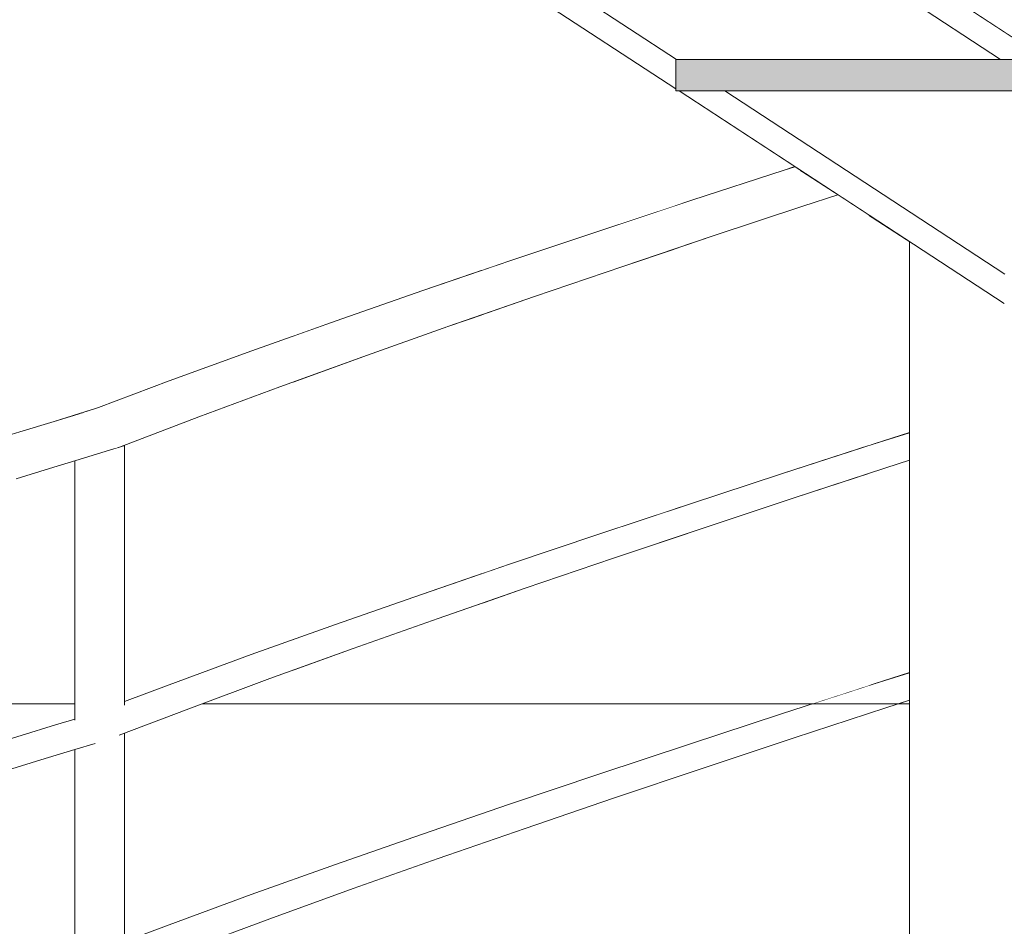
# Model space of a CAD drawing. Header units: centimetres. Extents: x 13236 to 130629, y -361 to 3059.
# Tile 55 of 71: x 76932 to 77010, y 789 to 860. Entities that reach past the tile are written whole.
import ezdxf

# ---------------------------------------------------------------- set-up
doc = ezdxf.new("R2010")
doc.units = ezdxf.units.CM
doc.header["$MEASUREMENT"] = 0
doc.linetypes.add('Wipeout_Contour', pattern=[100, 0, -100])
for name, color, linetype, lineweight in [('0_Nr_pióra__1', 7, 'Continuous', 13), ('0_Nr_pióra__103', 7, 'Continuous', 5), ('inw_schody zewnętrzne_Nr_pióra__103', 7, 'Continuous', 5)]:
    doc.layers.add(name, color=color, linetype=linetype, lineweight=lineweight)
doc.layers.add('inw_schody zewnętrzne', color=7, linetype='Continuous')

msp = doc.modelspace()

# ---------------------------------------------------------------- linework, layer by layer
at = {"layer": '0_Nr_pióra__103', "linetype": 'Continuous'}
for p, q in [((76943.882, 788.81), (76950.373, 791.194)), ((76951.854, 789.29), (76958.442, 791.673)), ((76940.351, 787.473), (76943.882, 788.81)), ((76945.433, 786.906), (76951.854, 789.29))]:
    msp.add_line(p, q, dxfattribs=at)
at = {"layer": 'inw_schody zewnętrzne_Nr_pióra__103', "linetype": 'Continuous'}
msp.add_line((76936.422, 806.309), (76924.622, 806.309), dxfattribs=at)

# ---------------------------------------------------------------- wipeouts: each hides what was drawn before it
at = {"linetype": 'Wipeout_Contour', "ltscale": 230806.242148}
msp.add_wipeout([(76929.471, 802.977), (76930.684, 802.977), (76933.327, 803.799)], dxfattribs=at)
at = {"linetype": 'Wipeout_Contour', "ltscale": 230892.220795}
msp.add_wipeout([(76957.035, 793.577), (76957.888, 793.577), (76964.616, 795.961)], dxfattribs=at)
at = {"linetype": 'Wipeout_Contour', "ltscale": 538752.525074}
msp.add_wipeout([(76957.986, 871.978), (76953.652, 874.812), (76953.652, 806.309), (76968.64, 806.309), (76968.64, 865.012), (76958.245, 871.809), (76957.986, 871.809)], dxfattribs=at).dxf.layer = 'inw_schody zewnętrzne'

# ---------------------------------------------------------------- next in the draw order: wipeouts: each hides what was drawn before it
at = {"linetype": 'Wipeout_Contour', "ltscale": 230807.345993}
msp.add_wipeout([(76932.149, 803.799), (76929.471, 802.977), (76933.327, 803.799)], dxfattribs=at)
at = {"linetype": 'Wipeout_Contour', "ltscale": 230897.433893}
msp.add_wipeout([(76957.035, 793.577), (76964.616, 795.961), (76963.853, 795.961)], dxfattribs=at)
at = {"linetype": 'Wipeout_Contour', "ltscale": 307923.050902}
msp.add_wipeout([(76968.64, 806.309), (76983.859, 806.309), (76983.859, 855.061), (76968.64, 865.012)], dxfattribs=at).dxf.layer = 'inw_schody zewnętrzne'

# ---------------------------------------------------------------- next in the draw order: linework, layer by layer
at = {"layer": '0_Nr_pióra__103', "linetype": 'Continuous'}
msp.add_line((76950.373, 791.194), (76957.035, 793.577), dxfattribs=at)
at = {"layer": 'inw_schody zewnętrzne_Nr_pióra__103', "linetype": 'Continuous'}
msp.add_line((76968.64, 806.309), (76953.652, 806.309), dxfattribs=at)

# ---------------------------------------------------------------- next in the draw order: wipeouts: each hides what was drawn before it
at = {"linetype": 'Wipeout_Contour', "ltscale": 230808.37833}
msp.add_wipeout([(76933.715, 801.858), (76930.684, 802.977), (76931.066, 801.035)], dxfattribs=at)
at = {"linetype": 'Wipeout_Contour', "ltscale": 230899.564754}
msp.add_wipeout([(76957.888, 793.577), (76965.183, 794.057), (76964.616, 795.961)], dxfattribs=at)
at = {"linetype": 'Wipeout_Contour', "ltscale": 538951.961988}
msp.add_wipeout([(76983.859, 806.309), (76999.243, 806.309), (76999.243, 845.002), (76984.245, 854.809), (76983.986, 854.809), (76983.986, 854.978), (76983.859, 855.061)], dxfattribs=at).dxf.layer = 'inw_schody zewnętrzne'

# ---------------------------------------------------------------- next in the draw order: linework, layer by layer
at = {"layer": 'inw_schody zewnętrzne_Nr_pióra__103', "linetype": 'Continuous'}
msp.add_line((76983.859, 806.309), (76968.64, 806.309), dxfattribs=at)

# ---------------------------------------------------------------- next in the draw order: wipeouts: each hides what was drawn before it
at = {"linetype": 'Wipeout_Contour', "ltscale": 384895.650947}
msp.add_wipeout([(76958.245, 871.809), (76983.986, 854.978), (76983.986, 857.309), (76984.04, 857.309), (76961.863, 871.809)], dxfattribs=at)
at = {"linetype": 'Wipeout_Contour', "ltscale": 230809.923781}
msp.add_wipeout([(76933.327, 803.799), (76930.684, 802.977), (76933.715, 801.858)], dxfattribs=at)
at = {"linetype": 'Wipeout_Contour', "ltscale": 230912.718365}
msp.add_wipeout([(76971.482, 798.345), (76963.853, 795.961), (76964.616, 795.961)], dxfattribs=at)
at = {"linetype": 'Wipeout_Contour', "ltscale": 308021.15054}
msp.add_wipeout([(77002.486, 842.882), (76999.243, 845.002), (76999.243, 806.309), (77002.486, 806.309)], dxfattribs=at).dxf.layer = 'inw_schody zewnętrzne'

# ---------------------------------------------------------------- next in the draw order: wipeouts: each hides what was drawn before it
at = {"linetype": 'Wipeout_Contour', "ltscale": 384950.992386}
msp.add_wipeout([(76985.486, 871.809), (76961.863, 871.809), (76984.04, 857.309), (77009.695, 857.309), (76985.486, 873.138)], dxfattribs=at)
at = {"linetype": 'Wipeout_Contour', "ltscale": 385024.699994}
msp.add_wipeout([(76987.863, 854.809), (76984.245, 854.809), (77009.986, 837.978), (77009.986, 840.309), (77010.04, 840.309)], dxfattribs=at)
at = {"linetype": 'Wipeout_Contour', "ltscale": 230814.283862}
msp.add_wipeout([(76932.149, 803.799), (76933.327, 803.799), (76936.013, 804.622)], dxfattribs=at)
at = {"linetype": 'Wipeout_Contour', "ltscale": 230918.135042}
msp.add_wipeout([(76970.81, 798.345), (76963.853, 795.961), (76971.482, 798.345)], dxfattribs=at)

# ---------------------------------------------------------------- next in the draw order: linework, layer by layer
at = {"layer": '0_Nr_pióra__103', "linetype": 'Continuous'}
msp.add_line((76957.035, 793.577), (76963.853, 795.961), dxfattribs=at)

# ---------------------------------------------------------------- next in the draw order: wipeouts: each hides what was drawn before it
at = {"linetype": 'Wipeout_Contour', "ltscale": 385080.037394}
msp.add_wipeout([(77011.486, 854.809), (76987.863, 854.809), (77010.04, 840.309), (77035.695, 840.309), (77011.486, 856.138)], dxfattribs=at)
at = {"linetype": 'Wipeout_Contour', "ltscale": 230815.446398}
msp.add_wipeout([(76932.149, 803.799), (76936.013, 804.622), (76934.87, 804.622)], dxfattribs=at)
at = {"linetype": 'Wipeout_Contour', "ltscale": 230914.617616}
msp.add_wipeout([(76972.059, 796.441), (76964.616, 795.961), (76965.183, 794.057)], dxfattribs=at)

# ---------------------------------------------------------------- next in the draw order: linework, layer by layer
at = {"layer": '0_Nr_pióra__103', "linetype": 'Continuous'}
for p, q in [((76929.471, 802.977), (76932.149, 803.799)), ((76958.442, 791.673), (76965.183, 794.057))]:
    msp.add_line(p, q, dxfattribs=at)

# ---------------------------------------------------------------- next in the draw order: wipeouts: each hides what was drawn before it
at = {"linetype": 'Wipeout_Contour', "ltscale": 1309112.188407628}
msp.add_wipeout([(76933.486, 909.503), (76933.486, 907.138), (76957.695, 891.309), (76959.486, 891.309), (76959.486, 890.138), (76983.695, 874.309), (76985.486, 874.309), (76985.486, 873.138), (77009.695, 857.309), (77011.486, 857.309), (77011.486, 856.138), (77035.695, 840.309), (77037.486, 840.309), (77037.486, 839.138), (77061.695, 823.309), (77063.486, 823.309), (77063.486, 824.503)], dxfattribs=at)
at = {"linetype": 'Wipeout_Contour', "ltscale": 230816.387635}
msp.add_wipeout([(76933.327, 803.799), (76933.715, 801.858), (76936.407, 802.681)], dxfattribs=at)
at = {"linetype": 'Wipeout_Contour', "ltscale": 230920.108892}
msp.add_wipeout([(76971.482, 798.345), (76964.616, 795.961), (76972.059, 796.441)], dxfattribs=at)

# ---------------------------------------------------------------- next in the draw order: hatches: boundary and pattern name
at = {"layer": '0_Nr_pióra__1', "linetype": 'Continuous'}
msp.add_hatch(color=256, dxfattribs=at).paths.add_polyline_path([(77011.486, 854.809), (77011.486, 857.309), (76983.986, 857.309), (76983.986, 854.809)])

# ---------------------------------------------------------------- next in the draw order: linework, layer by layer
at = {"layer": '0_Nr_pióra__103', "linetype": 'Continuous'}
for p, q in [((77009.695, 857.309), (76985.486, 873.138)), ((76983.986, 854.978), (76958.245, 871.809)), ((76984.04, 857.309), (76961.863, 871.809)), ((76983.986, 857.309), (76983.986, 854.809)), ((77011.486, 857.309), (76983.986, 857.309)), ((77011.486, 854.809), (76983.986, 854.809)), ((76931.066, 801.035), (76933.715, 801.858))]:
    msp.add_line(p, q, dxfattribs=at)

# ---------------------------------------------------------------- next in the draw order: wipeouts: each hides what was drawn before it
at = {"linetype": 'Wipeout_Contour', "ltscale": 230807.78298}
msp.add_wipeout([(76929.358, 827.006), (76931.179, 827.006), (76933.816, 827.829)], dxfattribs=at)
at = {"linetype": 'Wipeout_Contour', "ltscale": 230832.818542}
msp.add_wipeout([(76939.595, 826.697), (76939.595, 826.494), (76939.813, 826.559)], dxfattribs=at)
at = {"linetype": 'Wipeout_Contour', "ltscale": 230817.969417}
msp.add_wipeout([(76933.327, 803.799), (76936.407, 802.681), (76936.013, 804.622)], dxfattribs=at)
at = {"linetype": 'Wipeout_Contour', "ltscale": 230933.613986}
msp.add_wipeout([(76970.81, 798.345), (76971.482, 798.345), (76978.47, 800.729)], dxfattribs=at)

# ---------------------------------------------------------------- next in the draw order: wipeouts: each hides what was drawn before it
at = {"linetype": 'Wipeout_Contour', "ltscale": 230808.477273}
msp.add_wipeout([(76932.048, 827.829), (76929.358, 827.006), (76933.816, 827.829)], dxfattribs=at)
at = {"linetype": 'Wipeout_Contour', "ltscale": 307777.414069}
msp.add_wipeout([(76939.956, 826.612), (76939.864, 826.612), (76939.921, 805.515), (76940.029, 826.639)], dxfattribs=at)
at = {"linetype": 'Wipeout_Contour', "ltscale": 307762.711959}
msp.add_wipeout([(76937.041, 805.083), (76934.87, 804.622), (76936.013, 804.622), (76938.007, 805.222)], dxfattribs=at)
at = {"linetype": 'Wipeout_Contour', "ltscale": 230939.219801}
msp.add_wipeout([(76970.81, 798.345), (76978.47, 800.729), (76977.89, 800.729)], dxfattribs=at)

# ---------------------------------------------------------------- next in the draw order: linework, layer by layer
at = {"layer": '0_Nr_pióra__103', "linetype": 'Continuous'}
msp.add_line((76963.853, 795.961), (76970.81, 798.345), dxfattribs=at)

# ---------------------------------------------------------------- next in the draw order: wipeouts: each hides what was drawn before it
at = {"linetype": 'Wipeout_Contour', "ltscale": 230810.9293}
msp.add_wipeout([(76934.398, 824.917), (76931.179, 827.006), (76931.752, 824.094)], dxfattribs=at)
at = {"linetype": 'Wipeout_Contour', "ltscale": 307777.732999}
msp.add_wipeout([(76939.923, 805.904), (76940.351, 806.199), (76940.351, 826.762), (76940.029, 826.639)], dxfattribs=at)
at = {"linetype": 'Wipeout_Contour', "ltscale": 307761.177006}
msp.add_wipeout([(76934.87, 804.622), (76937.041, 805.083), (76936.422, 804.992), (76936.422, 805.085)], dxfattribs=at)
at = {"linetype": 'Wipeout_Contour', "ltscale": 230935.429873}
msp.add_wipeout([(76971.482, 798.345), (76972.059, 796.441), (76979.056, 798.825)], dxfattribs=at)

# ---------------------------------------------------------------- next in the draw order: linework, layer by layer
at = {"layer": '0_Nr_pióra__103', "linetype": 'Continuous'}
for p, q in [((76932.149, 803.799), (76934.87, 804.622)), ((76965.183, 794.057), (76972.059, 796.441))]:
    msp.add_line(p, q, dxfattribs=at)

# ---------------------------------------------------------------- next in the draw order: wipeouts: each hides what was drawn before it
at = {"linetype": 'Wipeout_Contour', "ltscale": 230812.397199}
msp.add_wipeout([(76933.816, 827.829), (76931.179, 827.006), (76934.398, 824.917)], dxfattribs=at)
at = {"linetype": 'Wipeout_Contour', "ltscale": 307783.262392}
msp.add_wipeout([(76939.923, 805.904), (76944.907, 807.81), (76940.351, 806.326), (76940.351, 806.199)], dxfattribs=at)
at = {"linetype": 'Wipeout_Contour', "ltscale": 307765.023834}
msp.add_wipeout([(76936.013, 804.622), (76936.407, 802.681), (76938.006, 803.161), (76938.009, 803.909)], dxfattribs=at)
at = {"linetype": 'Wipeout_Contour', "ltscale": 230941.031741}
msp.add_wipeout([(76971.482, 798.345), (76979.056, 798.825), (76978.47, 800.729)], dxfattribs=at)

# ---------------------------------------------------------------- next in the draw order: linework, layer by layer
at = {"layer": '0_Nr_pióra__103', "linetype": 'Continuous'}
for p, q in [((76936.407, 802.681), (76938.006, 803.161)), ((76933.715, 801.858), (76936.407, 802.681)), ((76936.422, 785.992), (76936.422, 802.685))]:
    msp.add_line(p, q, dxfattribs=at)

# ---------------------------------------------------------------- next in the draw order: wipeouts: each hides what was drawn before it
at = {"linetype": 'Wipeout_Contour', "ltscale": 230815.827065}
msp.add_wipeout([(76932.048, 827.829), (76933.816, 827.829), (76936.496, 828.651)], dxfattribs=at)
at = {"linetype": 'Wipeout_Contour', "ltscale": 307786.648432}
msp.add_wipeout([(76940.351, 806.473), (76940.351, 806.326), (76944.907, 807.81), (76943.882, 807.81)], dxfattribs=at)
at = {"linetype": 'Wipeout_Contour', "ltscale": 230824.150452}
msp.add_wipeout([(76936.013, 804.622), (76938.009, 803.909), (76938.007, 805.222)], dxfattribs=at)
at = {"linetype": 'Wipeout_Contour', "ltscale": 230838.417236}
msp.add_wipeout([(76939.921, 805.515), (76939.926, 803.804), (76945.433, 805.906)], dxfattribs=at)
at = {"linetype": 'Wipeout_Contour', "ltscale": 230954.858342}
msp.add_wipeout([(76977.89, 800.729), (76978.47, 800.729), (76985.562, 803.113)], dxfattribs=at)

# ---------------------------------------------------------------- next in the draw order: linework, layer by layer
at = {"layer": '0_Nr_pióra__103', "linetype": 'Continuous'}
for p, q in [((76934.87, 804.622), (76936.422, 805.085)), ((76940.351, 787.199), (76940.351, 803.966))]:
    msp.add_line(p, q, dxfattribs=at)

# ---------------------------------------------------------------- next in the draw order: wipeouts: each hides what was drawn before it
at = {"linetype": 'Wipeout_Contour', "ltscale": 230816.595119}
msp.add_wipeout([(76932.048, 827.829), (76936.496, 828.651), (76934.782, 828.651)], dxfattribs=at)
at = {"linetype": 'Wipeout_Contour', "ltscale": 307787.169268}
msp.add_wipeout([(76939.923, 805.904), (76939.921, 805.515), (76945.433, 805.906), (76944.907, 807.81)], dxfattribs=at)
at = {"linetype": 'Wipeout_Contour', "ltscale": 230826.806254}
msp.add_wipeout([(76938.013, 805.223), (76938.007, 805.222), (76938.009, 803.909)], dxfattribs=at)
at = {"linetype": 'Wipeout_Contour', "ltscale": 230960.638229}
msp.add_wipeout([(76985.076, 803.113), (76977.89, 800.729), (76985.562, 803.113)], dxfattribs=at)

# ---------------------------------------------------------------- next in the draw order: linework, layer by layer
at = {"layer": '0_Nr_pióra__103', "linetype": 'Continuous'}
for p, q in [((76929.358, 827.006), (76932.048, 827.829)), ((76940.351, 806.199), (76940.351, 826.762)), ((76970.81, 798.345), (76977.89, 800.729))]:
    msp.add_line(p, q, dxfattribs=at)

# ---------------------------------------------------------------- next in the draw order: wipeouts: each hides what was drawn before it
at = {"linetype": 'Wipeout_Contour', "ltscale": 230818.928399}
msp.add_wipeout([(76933.816, 827.829), (76934.398, 824.917), (76937.087, 825.739)], dxfattribs=at)
at = {"linetype": 'Wipeout_Contour', "ltscale": 230853.20402}
msp.add_wipeout([(76943.882, 807.81), (76944.907, 807.81), (76951.313, 810.194)], dxfattribs=at)
at = {"linetype": 'Wipeout_Contour', "ltscale": 230956.586579}
msp.add_wipeout([(76986.156, 801.209), (76978.47, 800.729), (76979.056, 798.825)], dxfattribs=at)

# ---------------------------------------------------------------- next in the draw order: linework, layer by layer
at = {"layer": '0_Nr_pióra__103', "linetype": 'Continuous'}
for p, q in [((76931.752, 824.094), (76934.398, 824.917)), ((76972.059, 796.441), (76979.056, 798.825))]:
    msp.add_line(p, q, dxfattribs=at)

# ---------------------------------------------------------------- next in the draw order: wipeouts: each hides what was drawn before it
at = {"linetype": 'Wipeout_Contour', "ltscale": 230820.429293}
msp.add_wipeout([(76933.816, 827.829), (76937.087, 825.739), (76936.496, 828.651)], dxfattribs=at)
at = {"linetype": 'Wipeout_Contour', "ltscale": 230857.970174}
msp.add_wipeout([(76943.882, 807.81), (76951.313, 810.194), (76950.373, 810.194)], dxfattribs=at)
at = {"linetype": 'Wipeout_Contour', "ltscale": 230962.283831}
msp.add_wipeout([(76978.47, 800.729), (76986.156, 801.209), (76985.562, 803.113)], dxfattribs=at)

# ---------------------------------------------------------------- next in the draw order: linework, layer by layer
at = {"layer": '0_Nr_pióra__103', "linetype": 'Continuous'}
msp.add_line((76940.351, 806.473), (76943.882, 807.81), dxfattribs=at)

# ---------------------------------------------------------------- next in the draw order: wipeouts: each hides what was drawn before it
at = {"linetype": 'Wipeout_Contour', "ltscale": 307764.379784}
msp.add_wipeout([(76934.782, 828.651), (76936.496, 828.651), (76938.556, 829.273), (76936.637, 828.995)], dxfattribs=at)
at = {"linetype": 'Wipeout_Contour', "ltscale": 230855.325895}
msp.add_wipeout([(76944.907, 807.81), (76945.433, 805.906), (76951.854, 808.29)], dxfattribs=at)
at = {"linetype": 'Wipeout_Contour', "ltscale": 230976.40129}
msp.add_wipeout([(76992.741, 805.496), (76985.076, 803.113), (76985.562, 803.113)], dxfattribs=at)

# ---------------------------------------------------------------- next in the draw order: linework, layer by layer
at = {"layer": '0_Nr_pióra__103', "linetype": 'Continuous'}
msp.add_line((76939.926, 803.804), (76945.433, 805.906), dxfattribs=at)
at = {"layer": 'inw_schody zewnętrzne_Nr_pióra__103', "linetype": 'Continuous'}
msp.add_line((76953.652, 806.309), (76946.517, 806.309), dxfattribs=at)

# ---------------------------------------------------------------- next in the draw order: wipeouts: each hides what was drawn before it
at = {"linetype": 'Wipeout_Contour', "ltscale": 384703.118274}
msp.add_wipeout([(76937.174, 829.362), (76934.782, 828.651), (76936.637, 828.995), (76936.422, 828.964), (76936.422, 828.974)], dxfattribs=at)
at = {"linetype": 'Wipeout_Contour', "ltscale": 230860.397835}
msp.add_wipeout([(76944.907, 807.81), (76951.854, 808.29), (76951.313, 810.194)], dxfattribs=at)
at = {"linetype": 'Wipeout_Contour', "ltscale": 230982.339593}
msp.add_wipeout([(76992.351, 805.496), (76985.076, 803.113), (76992.741, 805.496)], dxfattribs=at)

# ---------------------------------------------------------------- next in the draw order: linework, layer by layer
at = {"layer": '0_Nr_pióra__103', "linetype": 'Continuous'}
for p, q in [((76932.048, 827.829), (76934.782, 828.651)), ((76977.89, 800.729), (76985.076, 803.113))]:
    msp.add_line(p, q, dxfattribs=at)

# ---------------------------------------------------------------- next in the draw order: wipeouts: each hides what was drawn before it
at = {"linetype": 'Wipeout_Contour', "ltscale": 230826.84313}
msp.add_wipeout([(76937.55, 829.474), (76937.252, 829.385), (76938.387, 829.474)], dxfattribs=at)
at = {"linetype": 'Wipeout_Contour', "ltscale": 307768.185914}
msp.add_wipeout([(76936.496, 828.651), (76937.087, 825.739), (76938.554, 826.181), (76938.559, 827.35)], dxfattribs=at)
at = {"linetype": 'Wipeout_Contour', "ltscale": 230872.763159}
msp.add_wipeout([(76950.373, 810.194), (76951.313, 810.194), (76957.888, 812.577)], dxfattribs=at)
at = {"linetype": 'Wipeout_Contour', "ltscale": 230978.037716}
msp.add_wipeout([(76993.342, 803.593), (76985.562, 803.113), (76986.156, 801.209)], dxfattribs=at)

# ---------------------------------------------------------------- next in the draw order: linework, layer by layer
at = {"layer": '0_Nr_pióra__103', "linetype": 'Continuous'}
for p, q in [((76938.554, 826.181), (76940.029, 826.639)), ((76934.398, 824.917), (76937.087, 825.739)), ((76936.422, 804.992), (76936.422, 825.536)), ((76937.087, 825.739), (76938.554, 826.181)), ((76979.056, 798.825), (76986.156, 801.209))]:
    msp.add_line(p, q, dxfattribs=at)

# ---------------------------------------------------------------- next in the draw order: wipeouts: each hides what was drawn before it
at = {"linetype": 'Wipeout_Contour', "ltscale": 230826.493523}
msp.add_wipeout([(76938.556, 829.273), (76936.496, 828.651), (76938.559, 827.35)], dxfattribs=at)
at = {"linetype": 'Wipeout_Contour', "ltscale": 230877.759729}
msp.add_wipeout([(76950.373, 810.194), (76957.888, 812.577), (76957.035, 812.577)], dxfattribs=at)
at = {"linetype": 'Wipeout_Contour', "ltscale": 230983.814914}
msp.add_wipeout([(76992.741, 805.496), (76985.562, 803.113), (76993.342, 803.593)], dxfattribs=at)

# ---------------------------------------------------------------- next in the draw order: linework, layer by layer
at = {"layer": '0_Nr_pióra__103', "linetype": 'Continuous'}
msp.add_line((76943.882, 807.81), (76950.373, 810.194), dxfattribs=at)

# ---------------------------------------------------------------- next in the draw order: wipeouts: each hides what was drawn before it
at = {"linetype": 'Wipeout_Contour', "ltscale": 307770.525988}
msp.add_wipeout([(76937.39, 829.474), (76938.387, 829.474), (76939.014, 829.885), (76937.585, 829.609)], dxfattribs=at)
at = {"linetype": 'Wipeout_Contour', "ltscale": 230874.815117}
msp.add_wipeout([(76951.313, 810.194), (76951.854, 808.29), (76958.442, 810.673)], dxfattribs=at)
at = {"linetype": 'Wipeout_Contour', "ltscale": 230998.191972}
msp.add_wipeout([(76992.351, 805.496), (76992.741, 805.496), (76999.992, 807.88)], dxfattribs=at)

# ---------------------------------------------------------------- next in the draw order: linework, layer by layer
at = {"layer": '0_Nr_pióra__103', "linetype": 'Continuous'}
msp.add_line((76945.433, 805.906), (76951.854, 808.29), dxfattribs=at)

# ---------------------------------------------------------------- next in the draw order: wipeouts: each hides what was drawn before it
at = {"linetype": 'Wipeout_Contour', "ltscale": 307784.465098}
msp.add_wipeout([(76943.889, 831.858), (76938.29, 829.745), (76938.77, 829.838), (76945.426, 831.858)], dxfattribs=at)
at = {"linetype": 'Wipeout_Contour', "ltscale": 230880.041563}
msp.add_wipeout([(76951.313, 810.194), (76958.442, 810.673), (76957.888, 812.577)], dxfattribs=at)
at = {"linetype": 'Wipeout_Contour', "ltscale": 231004.272488}
msp.add_wipeout([(76992.351, 805.496), (76999.992, 807.88), (76999.697, 807.88)], dxfattribs=at)

# ---------------------------------------------------------------- next in the draw order: linework, layer by layer
at = {"layer": '0_Nr_pióra__103', "linetype": 'Continuous'}
for p, q in [((76934.782, 828.651), (76938.29, 829.745)), ((76985.076, 803.113), (76992.351, 805.496))]:
    msp.add_line(p, q, dxfattribs=at)

# ---------------------------------------------------------------- next in the draw order: wipeouts: each hides what was drawn before it
at = {"linetype": 'Wipeout_Contour', "ltscale": 230854.948738}
msp.add_wipeout([(76943.889, 831.858), (76945.426, 831.858), (76951.818, 834.242)], dxfattribs=at)
at = {"linetype": 'Wipeout_Contour', "ltscale": 230892.816023}
msp.add_wipeout([(76957.035, 812.577), (76957.888, 812.577), (76964.616, 814.961)], dxfattribs=at)
at = {"linetype": 'Wipeout_Contour', "ltscale": 230999.732552}
msp.add_wipeout([(76992.741, 805.496), (76993.342, 803.593), (77000.598, 805.976)], dxfattribs=at)

# ---------------------------------------------------------------- next in the draw order: linework, layer by layer
at = {"layer": '0_Nr_pióra__103', "linetype": 'Continuous'}
msp.add_line((76986.156, 801.209), (76993.342, 803.593), dxfattribs=at)

# ---------------------------------------------------------------- next in the draw order: wipeouts: each hides what was drawn before it
at = {"linetype": 'Wipeout_Contour', "ltscale": 230859.33953}
msp.add_wipeout([(76943.889, 831.858), (76951.818, 834.242), (76950.409, 834.242)], dxfattribs=at)
at = {"linetype": 'Wipeout_Contour', "ltscale": 230898.029943}
msp.add_wipeout([(76957.035, 812.577), (76964.616, 814.961), (76963.853, 814.961)], dxfattribs=at)
at = {"linetype": 'Wipeout_Contour', "ltscale": 231005.574074}
msp.add_wipeout([(76992.741, 805.496), (77000.598, 805.976), (76999.992, 807.88)], dxfattribs=at)

# ---------------------------------------------------------------- next in the draw order: linework, layer by layer
at = {"layer": '0_Nr_pióra__103', "linetype": 'Continuous'}
for p, q in [((76938.29, 829.745), (76943.889, 831.858)), ((76950.373, 810.194), (76957.035, 812.577))]:
    msp.add_line(p, q, dxfattribs=at)
at = {"layer": 'inw_schody zewnętrzne_Nr_pióra__103', "linetype": 'Continuous'}
msp.add_line((76999.243, 806.309), (76983.859, 806.309), dxfattribs=at)

# ---------------------------------------------------------------- next in the draw order: wipeouts: each hides what was drawn before it
at = {"linetype": 'Wipeout_Contour', "ltscale": 230858.117281}
msp.add_wipeout([(76945.426, 831.858), (76946.215, 829.002), (76952.629, 831.386)], dxfattribs=at)
at = {"linetype": 'Wipeout_Contour', "ltscale": 230894.793497}
msp.add_wipeout([(76957.888, 812.577), (76958.442, 810.673), (76965.183, 813.057)], dxfattribs=at)
at = {"linetype": 'Wipeout_Contour', "ltscale": 308021.523595}
msp.add_wipeout([(76999.697, 807.88), (76999.992, 807.88), (77002.486, 808.694), (77002.486, 808.755)], dxfattribs=at)

# ---------------------------------------------------------------- next in the draw order: linework, layer by layer
at = {"layer": '0_Nr_pióra__103', "linetype": 'Continuous'}
for p, q in [((76939.956, 826.612), (76946.215, 829.002)), ((76951.854, 808.29), (76958.442, 810.673))]:
    msp.add_line(p, q, dxfattribs=at)

# ---------------------------------------------------------------- next in the draw order: wipeouts: each hides what was drawn before it
at = {"linetype": 'Wipeout_Contour', "ltscale": 230862.991454}
msp.add_wipeout([(76945.426, 831.858), (76952.629, 831.386), (76951.818, 834.242)], dxfattribs=at)
at = {"linetype": 'Wipeout_Contour', "ltscale": 230900.160131}
msp.add_wipeout([(76957.888, 812.577), (76965.183, 813.057), (76964.616, 814.961)], dxfattribs=at)
at = {"linetype": 'Wipeout_Contour', "ltscale": 231016.906178}
msp.add_wipeout([(76999.697, 807.88), (77002.486, 808.755), (77002.486, 808.779)], dxfattribs=at)

# ---------------------------------------------------------------- next in the draw order: wipeouts: each hides what was drawn before it
at = {"linetype": 'Wipeout_Contour', "ltscale": 230874.513724}
msp.add_wipeout([(76950.409, 834.242), (76951.818, 834.242), (76958.378, 836.625)], dxfattribs=at)
at = {"linetype": 'Wipeout_Contour', "ltscale": 230913.315306}
msp.add_wipeout([(76963.853, 814.961), (76964.616, 814.961), (76971.482, 817.345)], dxfattribs=at)
at = {"linetype": 'Wipeout_Contour', "ltscale": 308022.240484}
msp.add_wipeout([(76999.992, 807.88), (77000.598, 805.976), (77002.486, 806.592), (77002.486, 808.032)], dxfattribs=at)

# ---------------------------------------------------------------- next in the draw order: linework, layer by layer
at = {"layer": '0_Nr_pióra__103', "linetype": 'Continuous'}
for p, q in [((76993.342, 803.593), (77000.598, 805.976)), ((77000.598, 805.976), (77002.486, 806.592))]:
    msp.add_line(p, q, dxfattribs=at)
at = {"layer": 'inw_schody zewnętrzne_Nr_pióra__103', "linetype": 'Continuous'}
msp.add_line((77002.486, 806.309), (76999.243, 806.309), dxfattribs=at)

# ---------------------------------------------------------------- next in the draw order: wipeouts: each hides what was drawn before it
at = {"linetype": 'Wipeout_Contour', "ltscale": 230879.168876}
msp.add_wipeout([(76950.409, 834.242), (76958.378, 836.625), (76957.099, 836.625)], dxfattribs=at)
at = {"linetype": 'Wipeout_Contour', "ltscale": 230918.732803}
msp.add_wipeout([(76970.81, 817.345), (76963.853, 814.961), (76971.482, 817.345)], dxfattribs=at)
at = {"linetype": 'Wipeout_Contour', "ltscale": 231017.184154}
msp.add_wipeout([(76999.992, 807.88), (77002.486, 808.032), (77002.486, 808.694)], dxfattribs=at)

# ---------------------------------------------------------------- next in the draw order: linework, layer by layer
at = {"layer": '0_Nr_pióra__103', "linetype": 'Continuous'}
for p, q in [((76943.889, 831.858), (76950.409, 834.242)), ((76957.035, 812.577), (76963.853, 814.961)), ((76999.697, 807.88), (77002.486, 808.779)), ((76992.351, 805.496), (76999.697, 807.88))]:
    msp.add_line(p, q, dxfattribs=at)

# ---------------------------------------------------------------- next in the draw order: wipeouts: each hides what was drawn before it
at = {"linetype": 'Wipeout_Contour', "ltscale": 230877.579666}
msp.add_wipeout([(76951.818, 834.242), (76952.629, 831.386), (76959.209, 833.77)], dxfattribs=at)
at = {"linetype": 'Wipeout_Contour', "ltscale": 230915.213808}
msp.add_wipeout([(76972.059, 815.441), (76964.616, 814.961), (76965.183, 813.057)], dxfattribs=at)

# ---------------------------------------------------------------- next in the draw order: linework, layer by layer
at = {"layer": '0_Nr_pióra__103', "linetype": 'Continuous'}
for p, q in [((76946.215, 829.002), (76952.629, 831.386)), ((76958.442, 810.673), (76965.183, 813.057))]:
    msp.add_line(p, q, dxfattribs=at)

# ---------------------------------------------------------------- next in the draw order: wipeouts: each hides what was drawn before it
at = {"linetype": 'Wipeout_Contour', "ltscale": 230882.599884}
msp.add_wipeout([(76951.818, 834.242), (76959.209, 833.77), (76958.378, 836.625)], dxfattribs=at)
at = {"linetype": 'Wipeout_Contour', "ltscale": 230920.705981}
msp.add_wipeout([(76971.482, 817.345), (76964.616, 814.961), (76972.059, 815.441)], dxfattribs=at)

# ---------------------------------------------------------------- next in the draw order: wipeouts: each hides what was drawn before it
at = {"linetype": 'Wipeout_Contour', "ltscale": 230894.570111}
msp.add_wipeout([(76957.099, 836.625), (76958.378, 836.625), (76965.09, 839.009)], dxfattribs=at)
at = {"linetype": 'Wipeout_Contour', "ltscale": 230934.212637}
msp.add_wipeout([(76970.81, 817.345), (76971.482, 817.345), (76978.47, 819.729)], dxfattribs=at)

# ---------------------------------------------------------------- next in the draw order: wipeouts: each hides what was drawn before it
at = {"linetype": 'Wipeout_Contour', "ltscale": 230899.477357}
msp.add_wipeout([(76957.099, 836.625), (76965.09, 839.009), (76963.945, 839.009)], dxfattribs=at)
at = {"linetype": 'Wipeout_Contour', "ltscale": 230939.819273}
msp.add_wipeout([(76970.81, 817.345), (76978.47, 819.729), (76977.89, 819.729)], dxfattribs=at)

# ---------------------------------------------------------------- next in the draw order: linework, layer by layer
at = {"layer": '0_Nr_pióra__103', "linetype": 'Continuous'}
for p, q in [((76950.409, 834.242), (76957.099, 836.625)), ((76963.853, 814.961), (76970.81, 817.345))]:
    msp.add_line(p, q, dxfattribs=at)

# ---------------------------------------------------------------- next in the draw order: wipeouts: each hides what was drawn before it
at = {"linetype": 'Wipeout_Contour', "ltscale": 230897.526351}
msp.add_wipeout([(76958.378, 836.625), (76959.209, 833.77), (76965.94, 836.153)], dxfattribs=at)
at = {"linetype": 'Wipeout_Contour', "ltscale": 230936.027777}
msp.add_wipeout([(76971.482, 817.345), (76972.059, 815.441), (76979.056, 817.825)], dxfattribs=at)

# ---------------------------------------------------------------- next in the draw order: linework, layer by layer
at = {"layer": '0_Nr_pióra__103', "linetype": 'Continuous'}
for p, q in [((76952.629, 831.386), (76959.209, 833.77)), ((76965.183, 813.057), (76972.059, 815.441))]:
    msp.add_line(p, q, dxfattribs=at)

# ---------------------------------------------------------------- next in the draw order: wipeouts: each hides what was drawn before it
at = {"linetype": 'Wipeout_Contour', "ltscale": 230902.678972}
msp.add_wipeout([(76958.378, 836.625), (76965.94, 836.153), (76965.09, 839.009)], dxfattribs=at)
at = {"linetype": 'Wipeout_Contour', "ltscale": 230941.630542}
msp.add_wipeout([(76971.482, 817.345), (76979.056, 817.825), (76978.47, 819.729)], dxfattribs=at)

# ---------------------------------------------------------------- next in the draw order: wipeouts: each hides what was drawn before it
at = {"linetype": 'Wipeout_Contour', "ltscale": 230915.070612}
msp.add_wipeout([(76971.939, 841.393), (76963.945, 839.009), (76965.09, 839.009)], dxfattribs=at)
at = {"linetype": 'Wipeout_Contour', "ltscale": 230955.458703}
msp.add_wipeout([(76977.89, 819.729), (76978.47, 819.729), (76985.562, 822.113)], dxfattribs=at)

# ---------------------------------------------------------------- next in the draw order: wipeouts: each hides what was drawn before it
at = {"linetype": 'Wipeout_Contour', "ltscale": 230920.216847}
msp.add_wipeout([(76963.945, 839.009), (76971.939, 841.393), (76970.931, 841.393)], dxfattribs=at)
at = {"linetype": 'Wipeout_Contour', "ltscale": 230961.23941}
msp.add_wipeout([(76977.89, 819.729), (76985.562, 822.113), (76985.076, 822.113)], dxfattribs=at)

# ---------------------------------------------------------------- next in the draw order: linework, layer by layer
at = {"layer": '0_Nr_pióra__103', "linetype": 'Continuous'}
for p, q in [((76957.099, 836.625), (76963.945, 839.009)), ((76970.81, 817.345), (76977.89, 819.729))]:
    msp.add_line(p, q, dxfattribs=at)

# ---------------------------------------------------------------- next in the draw order: wipeouts: each hides what was drawn before it
at = {"linetype": 'Wipeout_Contour', "ltscale": 230917.910188}
msp.add_wipeout([(76972.804, 838.537), (76965.09, 839.009), (76965.94, 836.153)], dxfattribs=at)
at = {"linetype": 'Wipeout_Contour', "ltscale": 230957.186193}
msp.add_wipeout([(76986.156, 820.209), (76978.47, 819.729), (76979.056, 817.825)], dxfattribs=at)

# ---------------------------------------------------------------- next in the draw order: linework, layer by layer
at = {"layer": '0_Nr_pióra__103', "linetype": 'Continuous'}
for p, q in [((76959.209, 833.77), (76965.94, 836.153)), ((76972.059, 815.441), (76979.056, 817.825))]:
    msp.add_line(p, q, dxfattribs=at)

# ---------------------------------------------------------------- next in the draw order: wipeouts: each hides what was drawn before it
at = {"linetype": 'Wipeout_Contour', "ltscale": 230923.181258}
msp.add_wipeout([(76971.939, 841.393), (76965.09, 839.009), (76972.804, 838.537)], dxfattribs=at)
at = {"linetype": 'Wipeout_Contour', "ltscale": 230962.884341}
msp.add_wipeout([(76978.47, 819.729), (76986.156, 820.209), (76985.562, 822.113)], dxfattribs=at)

# ---------------------------------------------------------------- next in the draw order: wipeouts: each hides what was drawn before it
at = {"linetype": 'Wipeout_Contour', "ltscale": 230935.966891}
msp.add_wipeout([(76970.931, 841.393), (76971.939, 841.393), (76978.908, 843.777)], dxfattribs=at)
at = {"linetype": 'Wipeout_Contour', "ltscale": 230977.00336}
msp.add_wipeout([(76992.741, 824.496), (76985.076, 822.113), (76985.562, 822.113)], dxfattribs=at)

# ---------------------------------------------------------------- next in the draw order: wipeouts: each hides what was drawn before it
at = {"linetype": 'Wipeout_Contour', "ltscale": 230941.338199}
msp.add_wipeout([(76970.931, 841.393), (76978.908, 843.777), (76978.038, 843.777)], dxfattribs=at)
at = {"linetype": 'Wipeout_Contour', "ltscale": 230982.942482}
msp.add_wipeout([(76992.351, 824.496), (76985.076, 822.113), (76992.741, 824.496)], dxfattribs=at)

# ---------------------------------------------------------------- next in the draw order: linework, layer by layer
at = {"layer": '0_Nr_pióra__103', "linetype": 'Continuous'}
for p, q in [((76963.945, 839.009), (76970.931, 841.393)), ((76977.89, 819.729), (76985.076, 822.113))]:
    msp.add_line(p, q, dxfattribs=at)

# ---------------------------------------------------------------- next in the draw order: wipeouts: each hides what was drawn before it
at = {"linetype": 'Wipeout_Contour', "ltscale": 230938.682995}
msp.add_wipeout([(76971.939, 841.393), (76972.804, 838.537), (76979.787, 840.921)], dxfattribs=at)
at = {"linetype": 'Wipeout_Contour', "ltscale": 230978.639039}
msp.add_wipeout([(76993.342, 822.593), (76985.562, 822.113), (76986.156, 820.209)], dxfattribs=at)

# ---------------------------------------------------------------- next in the draw order: linework, layer by layer
at = {"layer": '0_Nr_pióra__103', "linetype": 'Continuous'}
for p, q in [((76965.94, 836.153), (76972.804, 838.537)), ((76979.056, 817.825), (76986.156, 820.209))]:
    msp.add_line(p, q, dxfattribs=at)

# ---------------------------------------------------------------- next in the draw order: wipeouts: each hides what was drawn before it
at = {"linetype": 'Wipeout_Contour', "ltscale": 230944.058278}
msp.add_wipeout([(76971.939, 841.393), (76979.787, 840.921), (76978.908, 843.777)], dxfattribs=at)
at = {"linetype": 'Wipeout_Contour', "ltscale": 230984.417132}
msp.add_wipeout([(76992.741, 824.496), (76985.562, 822.113), (76993.342, 822.593)], dxfattribs=at)

# ---------------------------------------------------------------- next in the draw order: wipeouts: each hides what was drawn before it
at = {"linetype": 'Wipeout_Contour', "ltscale": 230957.20967}
msp.add_wipeout([(76978.038, 843.777), (76978.908, 843.777), (76985.98, 846.161)], dxfattribs=at)
at = {"linetype": 'Wipeout_Contour', "ltscale": 230998.79575}
msp.add_wipeout([(76992.351, 824.496), (76992.741, 824.496), (76999.992, 826.88)], dxfattribs=at)

# ---------------------------------------------------------------- next in the draw order: wipeouts: each hides what was drawn before it
at = {"linetype": 'Wipeout_Contour', "ltscale": 230962.79136}
msp.add_wipeout([(76985.251, 846.161), (76978.038, 843.777), (76985.98, 846.161)], dxfattribs=at)
at = {"linetype": 'Wipeout_Contour', "ltscale": 231004.877085}
msp.add_wipeout([(76992.351, 824.496), (76999.992, 826.88), (76999.697, 826.88)], dxfattribs=at)

# ---------------------------------------------------------------- next in the draw order: linework, layer by layer
at = {"layer": '0_Nr_pióra__103', "linetype": 'Continuous'}
for p, q in [((76970.931, 841.393), (76978.038, 843.777)), ((76985.076, 822.113), (76992.351, 824.496))]:
    msp.add_line(p, q, dxfattribs=at)

# ---------------------------------------------------------------- next in the draw order: wipeouts: each hides what was drawn before it
at = {"linetype": 'Wipeout_Contour', "ltscale": 230959.795666}
msp.add_wipeout([(76978.908, 843.777), (76979.787, 840.921), (76986.872, 843.305)], dxfattribs=at)
at = {"linetype": 'Wipeout_Contour', "ltscale": 231000.335583}
msp.add_wipeout([(76992.741, 824.496), (76993.342, 822.593), (77000.598, 824.976)], dxfattribs=at)

# ---------------------------------------------------------------- next in the draw order: linework, layer by layer
at = {"layer": '0_Nr_pióra__103', "linetype": 'Continuous'}
for p, q in [((76972.804, 838.537), (76979.787, 840.921)), ((76986.156, 820.209), (76993.342, 822.593))]:
    msp.add_line(p, q, dxfattribs=at)

# ---------------------------------------------------------------- next in the draw order: wipeouts: each hides what was drawn before it
at = {"linetype": 'Wipeout_Contour', "ltscale": 230965.260678}
msp.add_wipeout([(76978.908, 843.777), (76986.872, 843.305), (76985.98, 846.161)], dxfattribs=at)
at = {"linetype": 'Wipeout_Contour', "ltscale": 231006.178001}
msp.add_wipeout([(76992.741, 824.496), (77000.598, 824.976), (76999.992, 826.88)], dxfattribs=at)

# ---------------------------------------------------------------- next in the draw order: wipeouts: each hides what was drawn before it
at = {"linetype": 'Wipeout_Contour', "ltscale": 230978.748852}
msp.add_wipeout([(76993.139, 848.545), (76985.251, 846.161), (76985.98, 846.161)], dxfattribs=at)
at = {"linetype": 'Wipeout_Contour', "ltscale": 308022.330702}
msp.add_wipeout([(76999.697, 826.88), (76999.992, 826.88), (77002.486, 827.694), (77002.486, 827.755)], dxfattribs=at)

# ---------------------------------------------------------------- next in the draw order: wipeouts: each hides what was drawn before it
at = {"linetype": 'Wipeout_Contour', "ltscale": 230984.525487}
msp.add_wipeout([(76992.553, 848.545), (76985.251, 846.161), (76993.139, 848.545)], dxfattribs=at)
at = {"linetype": 'Wipeout_Contour', "ltscale": 231017.511761}
msp.add_wipeout([(76999.697, 826.88), (77002.486, 827.755), (77002.486, 827.779)], dxfattribs=at)

# ---------------------------------------------------------------- next in the draw order: linework, layer by layer
at = {"layer": '0_Nr_pióra__103', "linetype": 'Continuous'}
msp.add_line((76978.038, 843.777), (76985.251, 846.161), dxfattribs=at)

# ---------------------------------------------------------------- next in the draw order: wipeouts: each hides what was drawn before it
at = {"linetype": 'Wipeout_Contour', "ltscale": 230981.198291}
msp.add_wipeout([(76994.041, 845.689), (76985.98, 846.161), (76986.872, 843.305)], dxfattribs=at)
at = {"linetype": 'Wipeout_Contour', "ltscale": 308023.046495}
msp.add_wipeout([(76999.992, 826.88), (77000.598, 824.976), (77002.486, 825.592), (77002.486, 827.032)], dxfattribs=at)

# ---------------------------------------------------------------- next in the draw order: linework, layer by layer
at = {"layer": '0_Nr_pióra__103', "linetype": 'Continuous'}
for p, q in [((76979.787, 840.921), (76986.872, 843.305)), ((77000.598, 824.976), (77002.486, 825.592)), ((76993.342, 822.593), (77000.598, 824.976))]:
    msp.add_line(p, q, dxfattribs=at)

# ---------------------------------------------------------------- next in the draw order: wipeouts: each hides what was drawn before it
at = {"linetype": 'Wipeout_Contour', "ltscale": 230986.738341}
msp.add_wipeout([(76985.98, 846.161), (76994.041, 845.689), (76993.139, 848.545)], dxfattribs=at)
at = {"linetype": 'Wipeout_Contour', "ltscale": 231017.789343}
msp.add_wipeout([(76999.992, 826.88), (77002.486, 827.032), (77002.486, 827.694)], dxfattribs=at)

# ---------------------------------------------------------------- next in the draw order: linework, layer by layer
at = {"layer": '0_Nr_pióra__103', "linetype": 'Continuous'}
for p, q in [((77002.486, 713.62), (77002.486, 842.882)), ((76999.697, 826.88), (77002.486, 827.779)), ((76992.351, 824.496), (76999.697, 826.88))]:
    msp.add_line(p, q, dxfattribs=at)

# ---------------------------------------------------------------- next in the draw order: wipeouts: each hides what was drawn before it
at = {"linetype": 'Wipeout_Contour', "ltscale": 307991.016598}
msp.add_wipeout([(76992.553, 848.545), (76993.139, 848.545), (76993.595, 848.695), (76993.421, 848.809)], dxfattribs=at)

# ---------------------------------------------------------------- next in the draw order: wipeouts: each hides what was drawn before it
at = {"linetype": 'Wipeout_Contour', "ltscale": 230992.935311}
msp.add_wipeout([(76992.553, 848.545), (76993.421, 848.809), (76993.404, 848.82)], dxfattribs=at)

# ---------------------------------------------------------------- next in the draw order: linework, layer by layer
at = {"layer": '0_Nr_pióra__103', "linetype": 'Continuous'}
msp.add_line((76985.251, 846.161), (76992.553, 848.545), dxfattribs=at)

# ---------------------------------------------------------------- next in the draw order: wipeouts: each hides what was drawn before it
at = {"linetype": 'Wipeout_Contour', "ltscale": 307997.074952}
msp.add_wipeout([(76993.139, 848.545), (76994.041, 845.689), (76996.802, 846.598), (76993.892, 848.501)], dxfattribs=at)

# ---------------------------------------------------------------- next in the draw order: linework, layer by layer
at = {"layer": '0_Nr_pióra__103', "linetype": 'Continuous'}
for p, q in [((76994.041, 845.689), (76996.802, 846.598)), ((76986.872, 843.305), (76994.041, 845.689))]:
    msp.add_line(p, q, dxfattribs=at)

# ---------------------------------------------------------------- next in the draw order: wipeouts: each hides what was drawn before it
at = {"linetype": 'Wipeout_Contour', "ltscale": 230994.546276}
msp.add_wipeout([(76993.595, 848.695), (76993.139, 848.545), (76993.892, 848.501)], dxfattribs=at)

# ---------------------------------------------------------------- next in the draw order: linework, layer by layer
at = {"layer": '0_Nr_pióra__103', "linetype": 'Continuous'}
for p, q in [((77091.318, 806.305), (76934.986, 908.523)), ((77009.986, 837.978), (76984.245, 854.809)), ((77010.04, 840.309), (76987.863, 854.809)), ((76992.553, 848.545), (76993.404, 848.82))]:
    msp.add_line(p, q, dxfattribs=at)

doc.saveas('drawing.dxf')
